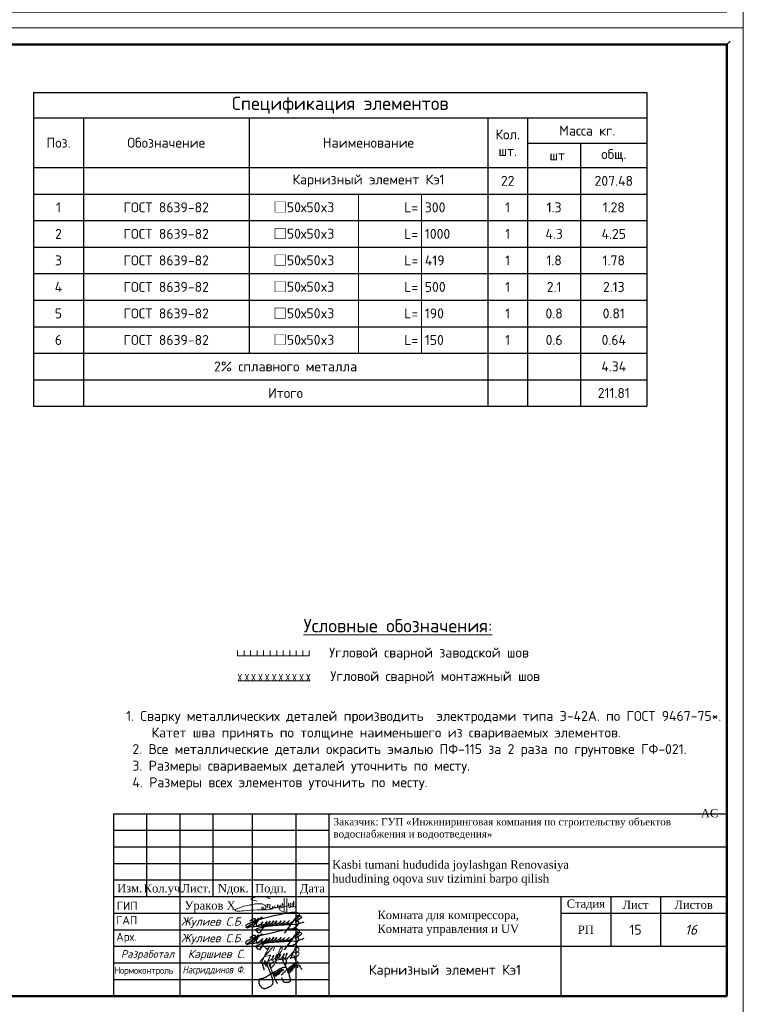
# Model space of a CAD drawing. Header units: millimetres. Extents: x 2842173 to 10151342, y -218675 to 375325.
# Tile 5 of 107: x 2948657 to 2970485, y -188725 to -159025. Entities that reach past the tile are written whole.
import ezdxf
from ezdxf.enums import TextEntityAlignment as Align

# ---------------------------------------------------------------- set-up
doc = ezdxf.new("R2010")
doc.units = ezdxf.units.MM
doc.layers.get('Defpoints').update_dxf_attribs({"color": 255})
for name, color, linetype in [('BC-Form$1$SHEET-TEXT', 7, 'Continuous'), ('GP', 7, 'Continuous'), ('SHTAMP', 7, 'Continuous'), ('АСО-Текст', 155, 'Continuous')]:
    doc.layers.add(name, color=color, linetype=linetype)
doc.layers.add('CS_UNPLOTTED', color=171, linetype='Continuous', plot=False)
doc.layers.add('Графа', color=7, linetype='Continuous', lineweight=30)
doc.layers.add('НАДПИСИ', color=7, linetype='Continuous', lineweight=13)
doc.layers.add('ПОДПИСИ', color=7, linetype='Continuous', lineweight=25, true_color=0xffffff)
doc.styles.add('ISO', font='times.ttf')
doc.styles.add('ISOCPEUR', font='isocpeur.ttf')
doc.styles.add('PDF ISOCPEUR Italic', font='isocpeui.ttf')
doc.styles.add('style2', font='times.ttf', dxfattribs={"height": 350})
doc.styles.add('ГОСТ 250', font='isocpeui.ttf', dxfattribs={"height": 250})
doc.styles.add('ГОСТ 300', font='isocpeui.ttf', dxfattribs={"height": 300})
doc.styles.add('ГОСТ 350', font='isocpeui.ttf', dxfattribs={"height": 350})
doc.styles.add('ГОСТ300', font='isocpeur.ttf')

# ---------------------------------------------------------------- blocks, each defined once
blk = doc.blocks.new('*U20')
at = {"lineweight": 9}
for p, q in [((-20, 292), (400, 292)), ((400, 292), (400, -5)), ((400, -5), (-20, -5))]:
    blk.add_line(p, q, dxfattribs=at)
at = {"lineweight": 50}
for p, q in [((0, 287), (395, 287)), ((395, 287), (395, 0)), ((395, 0), (0, 0))]:
    blk.add_line(p, q, dxfattribs=at)
at = {"layer": 'CS_UNPLOTTED'}
blk.add_line((396, 288), (395, 287), dxfattribs=at)
blk = doc.blocks.new('*U254')
at = {"color": 0, "linetype": 'ByBlock', "lineweight": -2}
for p, q in [((-2063, 0), (-2163, 100)), ((-2163, 0), (-2063, 100)), ((-1857, 0), (-1957, 100)), ((-1957, 0), (-1857, 100)), ((-1651, 0), (-1751, 100)), ((-1751, 0), (-1651, 100)), ((-1444, 0), (-1544, 100)), ((-1544, 0), (-1444, 100)), ((-1238, 0), (-1338, 100)), ((-1338, 0), (-1238, 100)), ((-1032, 0), (-1132, 100)), ((-1132, 0), (-1032, 100)), ((-825, 0), (-925, 100)), ((-925, 0), (-825, 100)), ((-619, 0), (-719, 100)), ((-719, 0), (-619, 100)), ((-413, 0), (-513, 100)), ((-513, 0), (-413, 100)), ((-206, 0), (-306, 100)), ((-306, 0), (-206, 100)), ((0, 0), (-100, 100)), ((-100, 0), (0, 100))]:
    blk.add_line(p, q, dxfattribs=at)
blk = doc.blocks.new('*U255')
at = {"color": 0, "linetype": 'ByBlock', "lineweight": -2}
for p, q in [((-2163, 0), (-2163, 80)), ((-1967, 0), (-1967, 80)), ((-1770, 0), (-1770, 80)), ((-1573, 0), (-1573, 80)), ((-1377, 0), (-1377, 80)), ((-1180, 0), (-1180, 80)), ((-983, 0), (-983, 80)), ((-787, 0), (-787, 80)), ((-590, 0), (-590, 80)), ((-393, 0), (-393, 80)), ((-197, 0), (-197, 80)), ((0, 0), (0, 80))]:
    blk.add_line(p, q, dxfattribs=at)
blk = doc.blocks.new('*T415')
at = {"color": 0, "linetype": 'ByBlock', "lineweight": -2, "transparency": 16777216}
for p, q in [((0, 0), (18500, 0)), ((0, 0), (0, -9467)), ((18500, 0), (18500, -9467)), ((0, -767), (18500, -767)), ((1500, -767), (1500, -9467)), ((6500, -767), (6500, -2267)), ((13700, -767), (13700, -2267)), ((14900, -767), (14900, -9467)), ((14900, -1535), (18500, -1535)), ((16500, -1535), (16500, -9467)), ((6500, -2267), (13700, -2267)), ((14900, -2267), (18500, -2267)), ((0, -3067), (18500, -3067)), ((6500, -3067), (6500, -7867)), ((0, -3867), (18500, -3867)), ((0, -4667), (18500, -4667)), ((0, -5467), (18500, -5467)), ((0, -6267), (18500, -6267)), ((0, -7067), (18500, -7067)), ((0, -7867), (18500, -7867)), ((0, -8667), (18500, -8667)), ((0, -9467), (18500, -9467))]:
    blk.add_line(p, q, dxfattribs=at)
at = {"color": 0, "lineweight": -2, "transparency": 16777216}
for p, q in [((0, -2267), (1500, -2267)), ((6500, -2267), (6500, -3067)), ((13700, -2267), (14900, -2267)), ((13700, -2267), (13700, -9467))]:
    blk.add_line(p, q, dxfattribs=at)
at = {"color": 0, "lineweight": 25, "transparency": 16777216}
blk.add_line((1500, -2267), (6500, -2267), dxfattribs=at)
at = {"layer": 'Defpoints', "color": 8, "linetype": 'ByBlock', "lineweight": 0, "transparency": 16777216}
for p, q in [((9800, -3067), (9800, -7867)), ((11700, -3067), (11700, -7867))]:
    blk.add_line(p, q, dxfattribs=at)
at = {"color": 0, "lineweight": 25, "transparency": 16777216, "style": 'ГОСТ300'}
for s, insert, char_height, width, attachment_point in [('Спецификация элементов', (9250, -384), 400, 18300, 5), ('Кол. шт.', (14300, -1517), 300, 1000, 5), ('Масса кг.', (16700, -1151), 300, 3400, 5), ('Поз.', (750, -1517), 300, 1300, 5), ('Обозначение', (4000, -1517), 300, 4800, 5), ('Наименование', (10100, -1517), 300, 7000, 5), ('общ.', (17500, -1901), 300, 1800, 5), (' шт', (15700, -1901), 300, 1400, 5), ('Карнизный элемент Кэ1', (10100, -2667), 300, 7000, 5), ('22', (14300, -2667), 300, 1000, 5), ('207.48', (17500, -2667), 300, 1800, 5), ('1', (750, -3467), 300, 1299.8, 5), ('ГОСТ 8639-82', (4000, -3467), 300, 4799.8, 5), ('{\\C256;□50х50x3 }', (8150, -3467), 300, 3099.8, 5), ('\\A1;L=', (11600, -3467), 300, 1699.8, 6), ('300', (11800, -3467), 300, 1799.8, 4), ('1', (14300, -3467), 300, 999.8, 5), ('1.3', (15700, -3467), 300, 1399.8, 5), ('1.28', (17500, -3467), 300, 1800, 5), ('2', (750, -4267), 300, 1299.8, 5), ('ГОСТ 8639-82', (4000, -4267), 300, 4799.8, 5), ('{\\C256;□50х50x3 }', (8150, -4267), 300, 3099.8, 5), ('\\A1;L=', (11600, -4267), 300, 1699.8, 6), ('1000', (11800, -4267), 300, 1799.8, 4), ('1', (14300, -4267), 300, 999.8, 5), ('4.3', (15700, -4267), 300, 1399.8, 5), ('4.25', (17500, -4267), 300, 1800, 5), ('3', (750, -5067), 300, 1299.8, 5), ('ГОСТ 8639-82', (4000, -5067), 300, 4799.8, 5), ('{\\C256;□50х50x3 }', (8150, -5067), 300, 3099.8, 5), ('\\A1;L=', (11600, -5067), 300, 1699.8, 6), ('419', (11800, -5067), 300, 1799.8, 4), ('1', (14300, -5067), 300, 999.8, 5), ('1.8', (15700, -5067), 300, 1399.8, 5), ('1.78', (17500, -5067), 300, 1800, 5), ('4', (750, -5867), 300, 1299.8, 5), ('ГОСТ 8639-82', (4000, -5867), 300, 4799.8, 5), ('{\\C256;□50х50x3 }', (8150, -5867), 300, 3099.8, 5), ('\\A1;L=', (11600, -5867), 300, 1699.8, 6), ('500', (11800, -5867), 300, 1799.8, 4), ('1', (14300, -5867), 300, 999.8, 5), ('2.1', (15700, -5867), 300, 1399.8, 5), ('2.13', (17500, -5867), 300, 1800, 5), ('5', (750, -6667), 300, 1299.8, 5), ('ГОСТ 8639-82', (4000, -6667), 300, 4799.8, 5), ('{\\C256;□50х50x3 }', (8150, -6667), 300, 3099.8, 5), ('\\A1;L=', (11600, -6667), 300, 1699.8, 6), ('190', (11800, -6667), 300, 1799.8, 4), ('1', (14300, -6667), 300, 999.8, 5), ('0.8', (15700, -6667), 300, 1399.8, 5), ('0.81', (17500, -6667), 300, 1800, 5), ('6', (750, -7467), 300, 1299.8, 5), ('ГОСТ 8639-82', (4000, -7467), 300, 4799.8, 5), ('{\\C256;□50х50x3 }', (8150, -7467), 300, 3099.8, 5), ('\\A1;L=', (11600, -7467), 300, 1699.8, 6), ('150', (11800, -7467), 300, 1799.8, 4), ('1', (14300, -7467), 300, 999.8, 5), ('0.6', (15700, -7467), 300, 1399.8, 5), ('0.64', (17500, -7467), 300, 1800, 5), ('2% сплавного металла', (7600, -8267), 300, 12000, 5), ('4.34', (17500, -8267), 300, 1800, 5), ('Итого  ', (7600, -9067), 300, 12000, 5), ('211.81', (17500, -9067), 300, 1800, 5)]:
    blk.add_mtext(s, dxfattribs=dict(at, insert=insert, char_height=char_height, width=width, attachment_point=attachment_point))
blk = doc.blocks.new('подпис')
at = {"layer": 'ПОДПИСИ', "color": 5, "lineweight": 25}
for points in [[(11455381, 532519), (11455520, 532605, 0.17903), (11455562, 532678, 0.263953), (11455546, 532731, 0.190204), (11455439, 532772, 0.042436), (11455181, 532752, 0.013899), (11454174, 532517), (11454115, 532493), (11453882, 532380, 0.221782), (11453847, 532334, 0.270492), (11453872, 532305), (11455179, 532410)], [(11453991, 532491, -0.163413), (11454129, 532576, -0.667806), (11454158, 532540, -0.079434), (11453917, 532276, -0.866542), (11453898, 532297), (11453923, 532319), (11454158, 532478), (11454199, 532507), (11454264, 532591), (11454072, 532309)], [(11454383, 532593, 0.619534), (11454360, 532609), (11454273, 532534, 0.114252), (11454185, 532395, 0.215538), (11454192, 532353, 0.240273), (11454245, 532349, 0.08858), (11454403, 532470), (11454351, 532410), (11454342, 532400, 0.539095), (11454362, 532374, 0.111916), (11454481, 532411), (11454538, 532484), (11454481, 532411), (11454317, 532146, -0.358423), (11454264, 532125), (11454185, 532207, -0.402126), (11454221, 532260, -0.058846), (11454732, 532356), (11455438, 532399, 0.09128), (11455712, 532476)], [(11454538, 532484), (11454488, 532398, 0.645288), (11454510, 532376, 0.12897), (11454636, 532493), (11454594, 532430), (11454582, 532414, 0.693858), (11454605, 532387, 0.10028), (11454701, 532446), (11454746, 532507), (11454701, 532446), (11454684, 532424, 0.631808), (11454708, 532389, 0.142677), (11454805, 532452), (11454848, 532505), (11454805, 532452, 0.201941), (11454797, 532429, 0.536095), (11454830, 532405, 0.097167), (11454944, 532462), (11454981, 532503), (11454944, 532462, 0.197087), (11454932, 532431, 0.488157), (11454970, 532409, 0.093089), (11455064, 532466), (11455099, 532503), (11455064, 532466, 0.226804), (11455048, 532431, 0.355416), (11455073, 532410, 0.127937), (11455201, 532468), (11455246, 532517), (11455201, 532468, 0.196233), (11455177, 532420, 0.529409), (11455206, 532400, 0.061232), (11455381, 532519), (11455512, 532676), (11455381, 532519), (11455075, 532109)], [(11455512, 532676, -0.143099), (11455604, 532656, -0.470936), (11455617, 532604, -0.126724), (11455422, 532482), (11455497, 532497, -0.517832), (11455533, 532462, -0.176475), (11455420, 532289, -0.173079), (11455271, 532233, -0.163306), (11455188, 532261)]]:
    blk.add_lwpolyline(points, format="xyb", dxfattribs=at)
blk.add_lwpolyline([(11454115, 532493), (11454174, 532517)], dxfattribs=at)
blk = doc.blocks.new('A$C6E532752')
at = {"color": 5, "lineweight": 25}
for points in [[(2046, 1804), (2070, 1872), (2101, 1944), (2114, 2003), (2114, 2056), (2099, 2124), (2074, 2222), (2014, 2300), (1903, 2360), (1855, 2376), (1801, 2377), (1790, 2368), (1792, 2336), (1800, 2288), (1808, 2236), (1818, 2191), (1846, 2131), (1865, 2061), (1890, 2014), (1957, 1858), (2009, 1770), (2053, 1685), (2113, 1541), (2153, 1434), (2222, 1250), (2279, 1118), (2326, 993), (2364, 847), (2392, 705), (2399, 624), (2394, 571), (2362, 528), (2328, 505), (2294, 490), (2254, 483), (2188, 477), (2145, 466), (2062, 466), (2017, 466), (1987, 466), (1945, 488), (1913, 509), (1883, 532), (1855, 575), (1823, 639), (1802, 682), (1783, 739), (1781, 758), (1779, 801), (1777, 848)], [(2743, 2429), (2709, 2488), (2682, 2516), (2685, 2488), (2725, 2429), (2737, 2401), (2759, 2329), (2784, 2236), (2802, 2186), (2816, 2124), (2836, 2048), (2868, 1947), (2878, 1890), (2884, 1840), (2893, 1773), (2934, 1685), (2949, 1650), (2957, 1619), (2962, 1588), (2967, 1626), (2967, 1657), (2971, 1688), (2988, 1767), (3019, 1821), (3030, 1831), (3088, 1813), (3106, 1778), (3119, 1748), (3153, 1695), (3166, 1642), (3207, 1585), (3241, 1543), (3278, 1532), (3308, 1535)], [(385, 1433), (380, 1569), (321, 1749), (258, 1944), (210, 2040), (245, 2007), (287, 1975), (353, 1931), (399, 1918), (436, 1916), (474, 1941), (484, 1982), (467, 2067), (448, 2120), (427, 2157), (466, 2093), (506, 2007), (555, 1922), (602, 1823), (711, 1592), (749, 1491), (825, 1291), (868, 1187), (943, 996), (982, 875), (1013, 754), (1033, 630), (1049, 522), (1043, 416), (1007, 308), (929, 226), (815, 136), (704, 81), (535, 13), (402, 1), (314, 18), (227, 71), (137, 159), (35, 347), (12, 492), (8, 661), (75, 751), (214, 814), (217, 817), (216, 775), (183, 707), (202, 722), (286, 778), (362, 823), (424, 853), (563, 928), (732, 1029), (845, 1105), (994, 1192), (1118, 1257), (1274, 1345), (1396, 1407), (1523, 1482), (1750, 1594), (1859, 1632), (1962, 1660), (1991, 1660), (2000, 1660), (1991, 1645), (1977, 1626), (1958, 1608)], [(795, 1930), (766, 1944), (747, 1958), (732, 1969), (756, 1919), (777, 1862), (824, 1731), (861, 1650), (907, 1552), (928, 1465), (971, 1361), (999, 1299), (1019, 1250), (1060, 1148), (1086, 1070), (1110, 993), (1161, 879), (1222, 766), (1252, 693), (1282, 624), (1325, 551), (1377, 469), (1387, 437), (1386, 415), (1369, 406), (1365, 409)], [(1432, 1173), (1448, 1157), (1470, 1132), (1480, 1125), (1492, 1119), (1505, 1118), (1514, 1125), (1521, 1131), (1537, 1145), (1550, 1156), (1574, 1181), (1594, 1207), (1603, 1226), (1607, 1239), (1610, 1253), (1618, 1282), (1623, 1317), (1626, 1344), (1633, 1391), (1631, 1422), (1631, 1443), (1618, 1419), (1610, 1399), (1600, 1381), (1603, 1340), (1618, 1317), (1635, 1297), (1651, 1291), (1665, 1290), (1718, 1369), (1719, 1381), (1720, 1403), (1732, 1431), (1741, 1451), (1744, 1471), (1745, 1490), (1738, 1508), (1729, 1509), (1728, 1503), (1719, 1486), (1713, 1471), (1705, 1444), (1705, 1428), (1716, 1413), (1732, 1404), (1746, 1399), (1763, 1396), (1785, 1399), (1799, 1408), (1822, 1417), (1835, 1426), (1857, 1435), (1869, 1444), (1878, 1455), (1881, 1471), (1881, 1481), (1878, 1494), (1875, 1503)], [(1707, 1036), (1747, 1085), (1819, 1144), (1891, 1238), (1979, 1313), (2059, 1391), (2165, 1488), (2229, 1542), (2393, 1677), (2462, 1724), (2559, 1807), (2641, 1860), (2722, 1913), (2859, 2009), (2948, 2051), (2989, 2062), (2996, 2055)], [(2279, 1502), (2265, 1461), (2269, 1420), (2262, 1364), (2265, 1307), (2279, 1265), (2318, 1252), (2345, 1254), (2408, 1314), (2444, 1368), (2453, 1397), (2475, 1468), (2472, 1514), (2466, 1559), (2461, 1588), (2461, 1627), (2469, 1644), (2486, 1658), (2454, 1623), (2450, 1578), (2446, 1520), (2451, 1481), (2483, 1457), (2515, 1454), (2551, 1457), (2569, 1493), (2574, 1512), (2589, 1561), (2590, 1562)], [(2397, 1571), (2370, 1532), (2367, 1503), (2363, 1469), (2365, 1423), (2380, 1396), (2400, 1370), (2431, 1346), (2460, 1344), (2480, 1343), (2493, 1365), (2509, 1392), (2560, 1447), (2580, 1567), (2580, 1600), (2569, 1621), (2561, 1642), (2559, 1671), (2569, 1698), (2582, 1730), (2598, 1762), (2618, 1772)], [(2574, 1491), (2603, 1515), (2618, 1528), (2634, 1555), (2641, 1569), (2660, 1604), (2700, 1636), (2712, 1646), (2728, 1666), (2742, 1685), (2773, 1745), (2779, 1787), (2782, 1808), (2782, 1823), (2775, 1790), (2778, 1776), (2794, 1755), (2801, 1749), (2815, 1746), (2842, 1749)], [(2582, 1588), (2614, 1576), (2640, 1580), (2650, 1592), (2662, 1606), (2679, 1631), (2687, 1673), (2683, 1709), (2675, 1731), (2672, 1756), (2670, 1792), (2677, 1808), (2688, 1818), (2704, 1820), (2713, 1818)], [(1178, 1041), (1184, 1073), (1176, 1087), (1166, 1109), (1171, 1134), (1175, 1159), (1177, 1187), (1170, 1192), (1155, 1194), (1138, 1181), (1125, 1161), (1120, 1142), (1127, 1112), (1138, 1084), (1155, 1052), (1190, 1015), (1234, 985), (1242, 980), (1268, 979), (1299, 1007), (1323, 1038), (1339, 1067), (1360, 1126), (1356, 1168), (1352, 1190), (1349, 1211), (1349, 1234), (1349, 1252), (1349, 1274), (1336, 1239), (1333, 1223), (1331, 1214), (1303, 1209), (1299, 1204), (1292, 1181), (1255, 1176), (1246, 1151), (1262, 1110), (1275, 1085), (1290, 1052), (1311, 1034), (1336, 1025), (1363, 1024), (1376, 1037), (1388, 1050), (1400, 1068), (1415, 1091), (1432, 1156), (1432, 1174), (1430, 1222), (1431, 1266), (1434, 1282), (1437, 1297), (1451, 1312), (1473, 1314), (1479, 1329), (1484, 1345), (1526, 1340), (1527, 1344), (1546, 1371), (1546, 1380), (1542, 1322), (1532, 1234), (1508, 1194), (1491, 1173), (1470, 1154), (1447, 1141), (1418, 1134), (1396, 1131), (1373, 1136), (1360, 1149)], [(1530, 1229), (1542, 1212), (1557, 1204), (1585, 1194), (1591, 1202), (1609, 1200), (1619, 1205), (1645, 1223), (1669, 1249), (1676, 1260), (1685, 1281), (1698, 1313), (1704, 1324), (1704, 1324)]]:
    blk.add_spline(points, degree=3, dxfattribs=at)
blk = doc.blocks.new('A$C194E077B')
at = {"color": 5, "lineweight": 20}
for points in [[(-162, 200), (-240, 221), (-364, 241), (-364, 276), (-310, 307), (-248, 324), (-145, 351), (-37, 351), (76, 351), (195, 319), (266, 278)], [(42, -99), (83, -76), (96, -68), (110, -53), (122, -42), (131, -27), (137, -5), (137, 22), (125, 42), (110, 57), (100, 67), (80, 78), (58, 91), (13, 103), (-19, 112), (-87, 112), (-127, 112), (-231, 105), (-249, 100), (-271, 100), (-317, 88), (-348, 80), (-409, 70), (-436, 66), (-497, 49), (-543, 37), (-617, 24), (-665, 5), (-728, -12), (-787, -37), (-841, -58), (-859, -64), (-880, -77), (-894, -91), (-904, -101), (-904, -112), (-894, -123), (-871, -130), (-840, -134), (-808, -134), (-760, -134), (-737, -134), (-654, -127), (-612, -124), (-491, -116), (-389, -109), (-287, -102), (-158, -97), (-39, -97), (85, -89), (174, -89), (222, -82), (269, -75), (318, -67), (369, -63), (369, -63)], [(0, 0), (0, -92)], [(41, 2), (41, -98)], [(203, -24), (196, 1), (191, 21), (185, 44), (185, 65), (176, 81), (169, 93), (189, 73), (200, 70), (220, 70), (242, 70), (259, 75), (272, 78), (279, 90), (279, 70), (274, 51), (262, 26), (252, 0), (252, -16), (261, -33), (282, -45), (303, -50), (329, -43), (347, -33), (361, -19), (368, -6), (371, 33), (368, -6), (372, -22), (382, -27), (392, -33), (406, -29), (418, -26), (433, -12), (438, -3), (438, 39), (438, -3), (453, -18), (464, -25), (477, -25), (504, -20), (521, -3), (528, 9), (524, 23), (522, 41), (522, 48), (526, 55), (535, 63), (549, 63), (569, 49), (579, 25), (585, 1), (580, -18), (565, -26), (549, -26), (531, -8), (528, 9)], [(835, 300), (835, -171), (799, -177), (729, -165), (620, -121), (593, -75), (602, -42), (665, -20), (730, 7), (798, 17), (885, 36), (885, 36), (905, 45)], [(593, 2), (615, 20), (621, 30), (635, 45), (637, 70), (635, 45), (635, 19), (646, 1), (664, -10), (680, -10), (701, 0), (705, 13), (705, 35), (699, 66), (686, 94), (680, 122)], [(682, 123), (691, 107), (705, 87), (717, 87)], [(748, 299), (746, -138)], [(898, 116), (898, 60), (906, 31), (917, -11)], [(910, 55), (903, 116)], [(952, -13), (967, 14), (978, 53), (978, 112), (973, 131)], [(962, 114), (967, 97), (978, 53), (987, 20), (1013, 5), (1032, 10), (1061, 39), (1076, 96), (1076, 123), (1074, 180)], [(1064, 182), (1056, 151), (1045, 113), (1045, 80), (1055, 46), (1070, 20), (1088, 9), (1109, 9), (1132, 31), (1138, 57), (1138, 93)]]:
    blk.add_lwpolyline(points, dxfattribs=at)
for centre, radius, start, end in [((681, 122), 1.13, 41.4, 190.5897), ((901, 116), 2.8, 15.3098, 164.5601), ((899, 54), 10.7, 301.2071, 10.1496), ((979, 116), 16.6, 111.912, 188.6151), ((1068, 178), 5.72, 18.1801, 138.9915), ((935, -4), 19.1, 202.8625, 330.9274)]:
    blk.add_arc(centre, radius, start, end, dxfattribs=at)
blk = doc.blocks.new('ПЛДПИС')
at = {"color": 0, "linetype": 'ByBlock', "lineweight": 9}
for points in [[(1768291, 34400), (1768434, 34437), (1768462, 34447), (1768479, 34446), (1768464, 34405), (1768450, 34379), (1768443, 34362), (1768432, 34337), (1768424, 34314), (1768403, 34251), (1768390, 34195), (1768377, 34148), (1768363, 34113), (1768320, 34171), (1768390, 34246), (1768422, 34269), (1768477, 34304), (1768517, 34328), (1768535, 34345), (1768555, 34375), (1768568, 34396), (1768582, 34424), (1768584, 34440), (1768567, 34435), (1768560, 34422), (1768555, 34411), (1768548, 34391), (1768537, 34364), (1768531, 34347), (1768524, 34324), (1768521, 34309), (1768519, 34300), (1768519, 34289), (1768544, 34292), (1768564, 34304), (1768593, 34331), (1768637, 34368), (1768668, 34404), (1768686, 34438), (1768686, 34457), (1768678, 34464), (1768654, 34428), (1768646, 34402), (1768637, 34371), (1768633, 34343), (1768632, 34323), (1768635, 34310), (1768652, 34308), (1768663, 34317), (1768696, 34351), (1768732, 34384), (1768762, 34415), (1768778, 34444), (1768780, 34462), (1768775, 34466), (1768760, 34450), (1768751, 34420), (1768740, 34380), (1768734, 34359), (1768732, 34347), (1768736, 34333), (1768748, 34323), (1768768, 34330), (1768801, 34358), (1768825, 34380), (1768869, 34428), (1768893, 34461), (1768900, 34485), (1768892, 34487), (1768873, 34465), (1768858, 34431), (1768850, 34405), (1768845, 34386), (1768845, 34357), (1768850, 34342), (1768867, 34334), (1768880, 34339), (1768915, 34364), (1768944, 34396), (1768964, 34438), (1768983, 34482), (1768980, 34511), (1768959, 34502), (1768953, 34480), (1768949, 34444), (1768944, 34409), (1768941, 34371), (1768942, 34347), (1768944, 34344), (1768954, 34339), (1768979, 34347), (1769007, 34370), (1769056, 34414), (1769101, 34463), (1769168, 34549), (1769212, 34624), (1769245, 34696), (1769263, 34731), (1769265, 34761), (1769252, 34754), (1769242, 34732), (1769241, 34724), (1769233, 34693), (1769221, 34653), (1769196, 34589), (1769166, 34514), (1769144, 34459), (1769121, 34409), (1769111, 34382), (1769099, 34350), (1769096, 34345), (1769092, 34342), (1769085, 34339), (1769087, 34355), (1769094, 34373), (1769101, 34389), (1769126, 34445), (1769163, 34518), (1769186, 34556), (1769203, 34585), (1769232, 34625), (1769258, 34661), (1769292, 34681), (1769309, 34674), (1769332, 34643), (1769333, 34586), (1769305, 34557), (1769265, 34526), (1769235, 34515), (1769217, 34514), (1769213, 34521), (1769263, 34541), (1769302, 34539), (1769332, 34526), (1769343, 34499), (1769323, 34458), (1769301, 34426), (1769267, 34400), (1769223, 34379), (1769168, 34371), (1769130, 34373), (1769121, 34381), (1769121, 34411)], [(1768167, 34601), (1768274, 34710), (1768312, 34693), (1768357, 34634), (1768439, 34683), (1768465, 34730), (1768458, 34730), (1768452, 34716), (1768444, 34693), (1768248, 34291), (1768239, 34262), (1768224, 34236), (1768215, 34224), (1768175, 34213), (1768276, 34380), (1768300, 34412), (1768456, 34579), (1768495, 34627), (1768529, 34664), (1768567, 34702), (1768592, 34709), (1768598, 34695), (1768596, 34655), (1768563, 34579)], [(1768636, 34367), (1768797, 34545), (1768832, 34624), (1768811, 34686), (1768788, 34673), (1768773, 34647), (1768752, 34588), (1768723, 34494), (1768702, 34421), (1768681, 34356), (1768651, 34269), (1768487, 34082), (1768486, 34142), (1768627, 34279), (1768815, 34318), (1769007, 34332)]]:
    blk.add_spline(points, degree=3, dxfattribs=at)
blk = doc.blocks.new('A$Cbab827f9')
at = {"layer": 'Графа'}
for p, q in [((-18500, 5500), (0, 5500)), ((-18500, 5500), (0, 5500)), ((-18500, 5500), (-18500, 0)), ((-17500, 5500), (-17500, 3000)), ((-16500, 5500), (-16500, 0)), ((-15500, 5500), (-15500, 3000)), ((-14314, 5500), (-14314, 0)), ((-13000, 5500), (-13000, 0)), ((-12000, 5500), (-12000, 0)), ((0, 5500), (0, 0)), ((0, 5500), (0, 0)), ((-18500, 5000), (-12000, 5000)), ((-18500, 4500), (-12000, 4500)), ((-12000, 4500), (0, 4500)), ((-18500, 4000), (-12000, 4000)), ((-18500, 3500), (-12000, 3500)), ((-18500, 3000), (0, 3000)), ((-5000, 3000), (-5000, 0)), ((-3500, 3000), (-3500, 1500)), ((-2000, 3000), (-2000, 1500)), ((-18500, 2500), (-12000, 2500)), ((-5000, 2500), (0, 2500)), ((-18500, 2000), (-12000, 2000)), ((-18500, 1500), (-12000, 1500)), ((-12000, 1500), (0, 1500)), ((-18500, 1000), (-12000, 1000)), ((-18500, 500), (-12000, 500)), ((-18500, 0), (0, 0)), ((-18500, 0), (0, 0))]:
    blk.add_line(p, q, dxfattribs=at)
at = {"color": 7, "lineweight": 30, "xscale": 0.8941363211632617, "yscale": 0.8941363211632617, "zscale": 0.8941363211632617}
blk.add_blockref('A$C194E077B', (-14020, 2684), dxfattribs=at)
at = {"color": 1, "lineweight": 15, "xscale": 0.9504, "yscale": 0.9504, "zscale": 0.9504}
for p in [(-10900254, -503824), (-10900254, -504324)]:
    blk.add_blockref('подпис', p, dxfattribs=at)
at = {"color": 5, "linetype": 'ByBlock', "lineweight": 9}
blk.add_blockref('ПЛДПИС', (-1782243, -33214), dxfattribs=at)
at = {"color": 2, "lineweight": 40, "xscale": 0.3934101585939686, "yscale": 0.3934101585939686, "zscale": 0.3934101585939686}
blk.add_blockref('A$C6E532752', (-14109, 221), dxfattribs=at)
at = {"style": 'ISOCPEUR'}
for s, p in [('ГAП            ', (-18415, 2164)), ('Арх.  ', (-18415, 1664))]:
    blk.add_text(s, height=250, dxfattribs=at).set_placement(p)
at = {"color": 7, "linetype": 'ByBlock', "lineweight": 25, "style": 'ГОСТ 300'}
blk.add_text('16', height=300, dxfattribs=at).set_placement((-1261, 1850, 0))
at = {"color": 18, "lineweight": 30, "true_color": 0x000000, "insert": (-780, 5640), "char_height": 300, "attachment_point": 1, "style": 'ISO'}
blk.add_mtext_dynamic_manual_height_columns('\\pi14405.478;{\\C256; \\H0.83333x;\\C7;АС}', width=5530.42, gutter_width=2000, heights=[0], dxfattribs=at)
at = {"insert": (-18397, 2846, 0), "char_height": 250, "attachment_point": 1, "style": 'ISOCPEUR'}
blk.add_mtext_dynamic_manual_height_columns('ГИП', width=1128.03, gutter_width=1500, heights=[0], dxfattribs=at)
at = {"color": 7, "lineweight": 20, "insert": (-16356, 2857), "char_height": 250, "attachment_point": 1, "style": 'ISO'}
blk.add_mtext_dynamic_manual_height_columns('Ураков Х', width=2171.11, gutter_width=1500, heights=[0], dxfattribs=at)
at = {"attachment_point": 1}
for s, insert, char_height, width, style in [('{\\fTimes New Roman|b0|i0|c134|p18;Комната для компрессора}, {\\fTimes New Roman|b0|i0|c134|p18;Комната управления и UV\\P\\f宋体|b0|i0|c134|p2;\\W0.8;\\C240;\\c2367469;\\P\\pi1799.6225;\\f宋体|b0|i0|c0|p2; }', (-10536, 2570), 250, 4722.73, 'ISO'), ('{\\W0.95;\\T0.95;Нормоконтроль}', (-18469, 881), 210, 1971.75, 'ISOCPEUR')]:
    blk.add_mtext(s, dxfattribs=dict(at, insert=insert, char_height=char_height, width=width, style=style))
at = {"color": 3, "lineweight": 30, "insert": (-16415, 911), "char_height": 230, "width": 2499.02, "attachment_point": 1, "style": 'PDF ISOCPEUR Italic'}
blk.add_mtext('\\pt500;{\\W0.8;\\C7;Насриддинов Ф.}', dxfattribs=at)
at = {"layer": 'BC-Form$1$SHEET-TEXT', "width": 12000, "attachment_point": 5, "style": 'ГОСТ 350'}
for s, insert, char_height in [('Разработал', (-17469, 1237), 230), ('Каршиев С.', (-15395, 1237), 250)]:
    blk.add_mtext(s, dxfattribs=dict(at, insert=insert, char_height=char_height))
at = {"layer": 'SHTAMP', "style": 'ГОСТ 250'}
for p in [(-16456, 2123), (-16456, 1623)]:
    blk.add_text('Жулиев С.Б. ', height=250, dxfattribs=at).set_placement(p)
at = {"layer": 'SHTAMP', "attachment_point": 4, "style": 'style2'}
for s, insert, char_height, width in [('\\pi5.5858;Заказчик: ГУП «Инжиниринговая компания по строительству объектов водоснабжения и водоотведения» ', (-11864, 5041), 220, 10364.55), ('{\\H1.00436x;\\C7;Kasbi tumani hududida joylashgan Renovasiya \\Phududining oqova suv tizimini barpo\\C256; qilish}', (-11901, 3715), 250, 11834.1)]:
    blk.add_mtext(s, dxfattribs=dict(at, insert=insert, char_height=char_height, width=width))
at = {"layer": 'НАДПИСИ', "linetype": 'Continuous', "ltscale": 1000, "style": 'ISO'}
for s, p in [('Изм.', (-18009, 3255)), ('Кол.уч.', (-16988, 3248)), ('Лист.', (-16000, 3250)), ('Nдок.', (-14885, 3250)), ('Подп.', (-13750, 3250)), ('Дата', (-12500, 3250))]:
    blk.add_text(s, height=250, dxfattribs=at).set_placement(p, align=Align.MIDDLE_CENTER)
at = {"layer": 'НАДПИСИ', "linetype": 'Continuous', "ltscale": 1000, "char_height": 250, "attachment_point": 5, "style": 'ISO'}
for s, insert, width in [('Стадия', (-4250, 2750), 1400), ('Лист', (-2750, 2750), 1400), ('Листов', (-1000, 2750), 1900), ('РП', (-4250, 2000), 12000)]:
    blk.add_mtext(s, dxfattribs=dict(at, insert=insert, width=width))

msp = doc.modelspace()

# ---------------------------------------------------------------- linework, layer by layer
at = {"color": 0, "linetype": 'ByBlock', "lineweight": 5}
for p, q in [((2957392.866, -178217.891), (2955229.428, -178217.891)), ((2957414.211, -178963.484), (2955250.774, -178963.484))]:
    msp.add_line(p, q, dxfattribs=at)

# ---------------------------------------------------------------- block references
at = {"color": 0, "ltscale": 30, "xscale": 100, "yscale": 100, "zscale": 100}
for p in [(2930484.712, -158775.181), (2930484.712, -188475.181)]:
    msp.add_blockref('*U20', p, dxfattribs=at)
msp.add_blockref('*T415', (2949077.396, -161218.812))
at = {"color": 0, "linetype": 'ByBlock', "lineweight": 5, "yscale": 2}
msp.add_blockref('*U255', (2957392.866, -178217.891), dxfattribs=at)
at = {"color": 0, "linetype": 'ByBlock', "lineweight": 5, "yscale": 2, "zscale": 2}
msp.add_blockref('*U254', (2957414.211, -178963.484), dxfattribs=at)
at = {"color": 1, "lineweight": 30}
msp.add_blockref('A$Cbab827f9', (2969984.712, -188475.181), dxfattribs=at)

# ---------------------------------------------------------------- texts
at = {"color": 0, "linetype": 'ByBlock', "lineweight": 20, "insert": (2960068.218, -177303.923), "char_height": 400, "width": 5814.77987, "attachment_point": 5, "style": 'ГОСТ300'}
msp.add_mtext('{\\LУсловные обозначения:}', dxfattribs=at)
at = {"insert": (2967231.817, -186475.181), "char_height": 300, "width": 1494.20862, "attachment_point": 5, "style": 'ГОСТ300'}
msp.add_mtext('15', dxfattribs=at)
at = {"layer": 'GP', "color": 0, "insert": (2961484.712, -187725.181), "char_height": 300, "width": 7000, "attachment_point": 5, "style": 'ISOCPEUR'}
msp.add_mtext('{\\C256;Карнизный элемент Кэ1}', dxfattribs=at)
at = {"layer": 'АСО-Текст', "color": 0, "lineweight": 25, "ltscale": 10, "style": 'ГОСТ300'}
for s, p in [('  Угловой сварной заводской шов ', (2957609.27, -178114.328)), ('   Угловой сварной монтажный шов ', (2957456.755, -178826.933))]:
    msp.add_text(s, height=300, dxfattribs=at).set_placement(p, align=Align.MIDDLE_LEFT)
at = {"layer": 'АСО-Текст', "color": 0, "lineweight": 25, "ltscale": 10, "insert": (2951484.712, -179877.012), "char_height": 300, "width": 18500, "attachment_point": 1, "style": 'ГОСТ300'}
msp.add_mtext('\\pi-514.287,l514.287;  1. Сварку металлических деталей производить  электродами типа Э-42А. по ГОСТ 9467-75*. \\P\\pi0,l0;      Катет шва принять по толщине наименьшего из свариваемых элементов.\\P   2. Все металлические детали окрасить эмалью ПФ-115 за 2 раза по грунтовке ГФ-021.\\P   3. Размеры свариваемых деталей уточнить по месту.\\P\\pi-514.287,l514.287;   4. Размеры всех элементов уточнить по месту.', dxfattribs=at)

doc.saveas('drawing.dxf')
